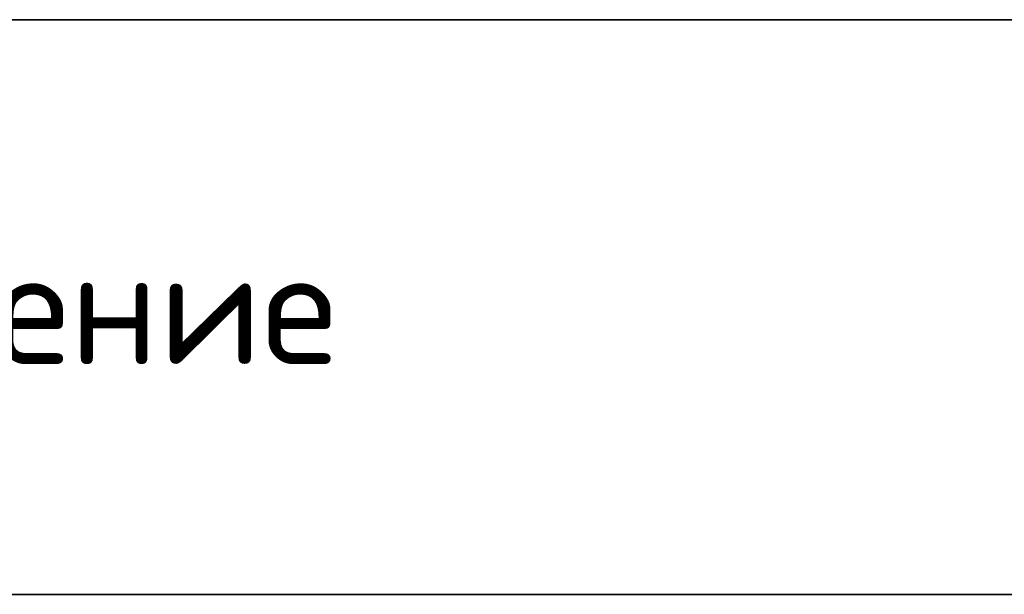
# Model space of a CAD drawing. Header units: metres. Extents: x -38 to 89, y -15 to 21.
# Tile 124 of 129: x 75.09 to 77.66, y 9.26 to 10.76. Entities that reach past the tile are written whole.
import ezdxf

# ---------------------------------------------------------------- set-up
doc = ezdxf.new("R2010")
doc.units = ezdxf.units.M
doc.styles.add('ISOCPEUR', font='txt')

msp = doc.modelspace()

# ---------------------------------------------------------------- linework, layer by layer
at = {"color": 7, "linetype": 'Continuous', "lineweight": 35, "transparency": 33554687}
for p, q in [((70.2106, 10.7622), (88.7106, 10.7622)), ((70.2106, 10.7622), (88.7106, 10.7622)), ((88.7106, 9.2622), (70.2106, 9.2622)), ((88.7106, 9.2622), (70.2106, 9.2622))]:
    msp.add_line(p, q, dxfattribs=at)

# ---------------------------------------------------------------- texts
at = {"color": 7, "linetype": 'Continuous', "lineweight": 35, "transparency": 33554687, "insert": (73.5697, 9.8631), "char_height": 0.3, "width": 2.501273, "attachment_point": 7, "style": 'ISOCPEUR'}
msp.add_mtext('\\A1;{\\fISOCPEUR|i0|b0;\\H0.300000;\\W1.000000;\\C7;Обозначение}\\P', dxfattribs=at)
msp.add_mtext('\\A1;{\\fISOCPEUR|i0|b0;\\H0.300000;\\W1.000000;\\C7;Обозначение}\\P', dxfattribs=at)

doc.saveas('drawing.dxf')
